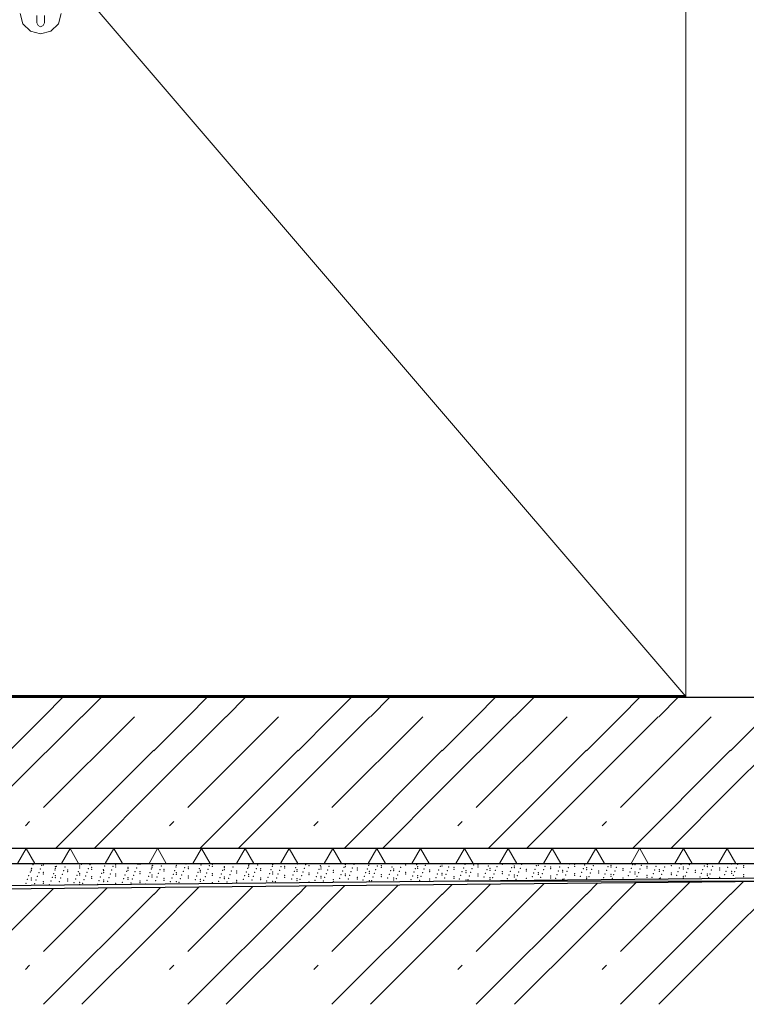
# Model space of a CAD drawing. Header units: millimetres. Extents: x 1798021 to 1815325, y -2500 to 6534.
# Tile 27 of 98: x 1809950 to 1810907, y 95 to 1392. Entities that reach past the tile are written whole.
import ezdxf

# ---------------------------------------------------------------- set-up
doc = ezdxf.new("R2010")
doc.units = ezdxf.units.MM
doc.header["$MEASUREMENT"] = 0
doc.linetypes.add('Wipeout_Contour', pattern=[1000, 0, -1000])
for name, color, linetype in [('2 - KÓTA NS.2D', 7, 'Continuous'), ('2 - ČÁRA HLAVNÍ.2D', 7, 'Continuous'), ('3 - ZÁKLADOVÉ DESKY.3D', 7, 'Continuous'), ('4 - PODLAHY.3D', 7, 'Continuous'), ('4 - ZDIVO - STĚNY NOSNÉ.3D', 7, 'Continuous'), ('Konstrukce – Dělicí čáry vrstev', 7, 'Continuous'), ('Nové_4 - ZDIVO - STĚNY NENOSNÉ.3D', 7, 'Continuous'), ('Nové_Otvory – Dveře', 7, 'Continuous'), ('Nové_Výplně - Povrchové', 7, 'Continuous'), ('Výplně - Povrchové', 7, 'Continuous'), ('Výplně – Řezové', 7, 'Continuous')]:
    doc.layers.add(name, color=color, linetype=linetype)
doc.styles.add('GENEROVANÝ_STYL_1', font='Arial.ttf')
doc.linetypes.add('ČÁRA HYDROIZOLACE', pattern='A,0,[2,A ŘEZ A-A´1.Shx,S=3.968254,R=0,X=0,Y=0.0125],-500,0', length=500)
doc.dimstyles.new('GENEROVANÝ_STYL__1', dxfattribs={"dimtxt": 100, "dimasz": 85.5, "dimexe": 0.18, "dimexo": 450, "dimgap": 0, "dimtad": 1, "dimdec": 0, "dimzin": 0, "dimdsep": 46, "dimtxsty": 'GENEROVANÝ_STYL_1', "dimblk": 'ARROWHEAD_6', "dimblk1": 'ARROWHEAD_6', "dimblk2": 'ARROWHEAD_6', "dimcen": 0.09, "dimclrd": 256, "dimclre": 256, "dimclrt": 256, "dimazin": 0, "dimtfac": 1, "dimtdec": 4, "dimtmove": 0, "dimatfit": 3, "dimfxl": 1, "dimtolj": 1, "dimtzin": 0, "dimarcsym": 0})

# ---------------------------------------------------------------- blocks, each defined once
blk = doc.blocks.new('*X8', base_point=(1118812.4, 0))
at = {"layer": 'Výplně – Řezové', "color": 7, "linetype": 'Continuous', "lineweight": 0}
for p, q in [((1809981.3, 473.5), (1810007.8, 500)), ((1810031.9, 473.5), (1810058.4, 500)), ((1810171.3, 473.5), (1810197.8, 500)), ((1810221.9, 473.5), (1810248.4, 500)), ((1810361.3, 473.5), (1810387.8, 500)), ((1810411.9, 473.5), (1810438.4, 500)), ((1810551.3, 473.5), (1810577.8, 500)), ((1810601.9, 473.5), (1810628.4, 500)), ((1810741.3, 473.5), (1810767.8, 500)), ((1810791.9, 473.5), (1810818.4, 500)), ((1809936.6, 428.8), (1809981.3, 473.5)), ((1809936.6, 378.8), (1810031.3, 473.5)), ((1809981.3, 353.8), (1810101, 473.5)), ((1810126.6, 428.8), (1810171.3, 473.5)), ((1810126.6, 378.8), (1810221.3, 473.5)), ((1810171.3, 353.8), (1810291, 473.5)), ((1810316.6, 428.8), (1810361.3, 473.5)), ((1810316.6, 378.8), (1810411.3, 473.5)), ((1810361.3, 353.8), (1810481, 473.5)), ((1810506.6, 428.8), (1810551.3, 473.5)), ((1810506.6, 378.8), (1810601.3, 473.5)), ((1810551.3, 353.8), (1810671, 473.5)), ((1810696.6, 428.8), (1810741.3, 473.5)), ((1810696.6, 378.8), (1810791.3, 473.5)), ((1810741.3, 353.8), (1810861, 473.5)), ((1810886.6, 428.8), (1810931.3, 473.5)), ((1810886.6, 378.8), (1810981.3, 473.5)), ((1809997.2, 300), (1810126.6, 429.4)), ((1810187.2, 300), (1810316.6, 429.4)), ((1810377.2, 300), (1810506.6, 429.4)), ((1810567.2, 300), (1810696.6, 429.4)), ((1810757.2, 300), (1810886.6, 429.4)), ((1810047.8, 300), (1810126.6, 378.8)), ((1810237.8, 300), (1810316.6, 378.8)), ((1810427.8, 300), (1810506.6, 378.8)), ((1810617.8, 300), (1810696.6, 378.8)), ((1810807.8, 300), (1810886.6, 378.8)), ((1809957.3, 329.9), (1809963, 335.5)), ((1810147.3, 329.9), (1810153, 335.5)), ((1810337.3, 329.9), (1810343, 335.5)), ((1810527.3, 329.9), (1810533, 335.5)), ((1810717.3, 329.9), (1810723, 335.5))]:
    blk.add_line(p, q, dxfattribs=at)
blk = doc.blocks.new('Řez_4', base_point=(1118812.4, 0))
at = {"layer": 'Výplně – Řezové', "linetype": 'Continuous', "lineweight": 0, "true_color": 0x000000}
h = blk.add_hatch(dxfattribs=at)
h.set_pattern_fill('IZOLACE_TEPELNÁ_TUHÁ', color=18, style=0, pattern_type=2)
h.set_pattern_definition([(60, (1118812.397, 0), (-43.3012702, 25), []), (120, (1118812.397, 0), (43.3012702, 25), [])])
h.paths.add_polyline_path([(1800896.5, 300), (1800896.5, 280.3), (1812756.5, 280.3), (1812756.5, 300)])
at = {"layer": '3 - ZÁKLADOVÉ DESKY.3D', "color": 7, "linetype": 'Continuous', "lineweight": 60}
blk.add_line((1812756.5, 500), (1800896.5, 500), dxfattribs=at)
at = {"layer": '3 - ZÁKLADOVÉ DESKY.3D', "color": 7, "linetype": 'Continuous', "lineweight": 0}
blk.add_line((1812756.5, 280.3), (1800896.5, 280.3), dxfattribs=at)
at = {"layer": 'Konstrukce – Dělicí čáry vrstev', "color": 7, "linetype": 'Continuous', "lineweight": 30}
blk.add_line((1812756.5, 300), (1800896.5, 300), dxfattribs=at)
at = {"layer": '3 - ZÁKLADOVÉ DESKY.3D', "lineweight": 0}
blk.add_blockref('*X8', (1118812.4, 0), dxfattribs=at)
blk = doc.blocks.new('Řez_20', base_point=(1118812.4, 0))
at = {"color": 254, "linetype": 'Wipeout_Contour', "lineweight": 0, "ltscale": 412533108.0059386}
blk.add_wipeout([(1800920.2, 500), (1804497.5, 500), (1804497.5, 2600), (1805397.5, 2600), (1805397.5, 500), (1806676.5, 500), (1806676.5, 502.5), (1806976.5, 502.5), (1806976.5, 500), (1809927.5, 500), (1809927.5, 2600), (1810827.5, 2600), (1810827.5, 500), (1812755.5, 500), (1812755.5, 2087.6), (1811335.9, 5601.2), (1810067.7, 5400.4), (1810067.7, 5390.2), (1810003.5, 5390.2), (1809953, 5382.2), (1809956.1, 5382.2), (1809956.1, 5304.8), (1809959.7, 5298.2), (1809963, 5291.1), (1809965.8, 5283.8), (1809968.1, 5276.4), (1809970, 5268.8), (1809971.2, 5261.3), (1809972, 5253.7), (1809972.2, 5246.1), (1809971.9, 5238.7), (1809971, 5231.4), (1809969.6, 5224.3), (1809967.7, 5217.4), (1809965.2, 5210.8), (1809962.3, 5204.5), (1809958.9, 5198.5), (1809955, 5192.9), (1809950.7, 5187.8), (1809946, 5183.1), (1809940.9, 5178.9), (1809935.5, 5175.2), (1809929.7, 5172), (1809923.9, 5168.9), (1809923.7, 5168.8), (1809922.5, 5168.1), (1809834.1, 5120.8), (1809834.1, 5120.7), (1809833.9, 5120.6), (1809832.9, 5120.1), (1809826.9, 5117.5), (1809820.6, 5115.4), (1809814.1, 5114), (1809807.5, 5113.1), (1809800.7, 5112.8), (1809793.9, 5113.1), (1809787, 5114), (1809780.2, 5115.4), (1809773.3, 5117.5), (1809766.6, 5120.1), (1809760, 5123.3), (1809753.6, 5127), (1809747.4, 5131.2), (1809741.4, 5135.9), (1809735.7, 5141.1), (1809730.3, 5146.6), (1809725.3, 5152.6), (1809720.7, 5158.9), (1809716.5, 5165.5), (1809712.7, 5172.4), (1809709.4, 5179.5), (1809706.6, 5186.8), (1809704.3, 5194.2), (1809702.5, 5201.8), (1809701.2, 5209.4), (1809700.4, 5216.9), (1809700.2, 5224.5), (1809700.6, 5231.9), (1809701.4, 5239.2), (1809702.8, 5246.3), (1809704.8, 5253.2), (1809707.2, 5259.8), (1809710.1, 5266.1), (1809713.5, 5272.1), (1809717.4, 5277.7), (1809721.7, 5282.8), (1809726.4, 5287.5), (1809731.5, 5291.7), (1809736.9, 5295.4), (1809742.7, 5298.6), (1809743.7, 5299.1), (1809743.7, 5299.1), (1809743.9, 5299.2), (1809774.4, 5315.6), (1809774.4, 5353.9), (1809533.3, 5315.7), (1809533.3, 5305.9), (1809535.7, 5302.8), (1809540.2, 5296.5), (1809544.5, 5289.9), (1809548.4, 5283.2), (1809552, 5276.5), (1809555.2, 5269.7), (1809558, 5262.9), (1809560.4, 5256.1), (1809562.4, 5249.5), (1809563.9, 5242.9), (1809565, 5236.6), (1809565.6, 5230.4), (1809565.8, 5224.4), (1809565.5, 5218.8), (1809564.7, 5213.4), (1809563.5, 5208.5), (1809561.8, 5203.8), (1809559.7, 5199.6), (1809557.2, 5195.9), (1809554.3, 5192.5), (1809550.9, 5189.7), (1809543, 5183.7), (1809542, 5183.1), (1809541, 5182.2), (1809419.6, 5090.7), (1809419.4, 5090.6), (1809419.2, 5090.4), (1809417.9, 5089.4), (1809414.2, 5087.1), (1809410.2, 5085.2), (1809405.8, 5083.9), (1809401.2, 5083.1), (1809396.2, 5082.8), (1809391.1, 5083.1), (1809385.7, 5083.9), (1809380.2, 5085.2), (1809374.5, 5087.1), (1809368.7, 5089.4), (1809362.9, 5092.3), (1809357, 5095.6), (1809351.1, 5099.4), (1809345.3, 5103.6), (1809339.6, 5108.2), (1809333.9, 5113.2), (1809328.4, 5118.5), (1809323.1, 5124.2), (1809318, 5130.1), (1809313.2, 5136.3), (1809308.6, 5142.7), (1809304.4, 5149.2), (1809300.4, 5155.9), (1809296.9, 5162.6), (1809293.7, 5169.4), (1809290.8, 5176.2), (1809288.5, 5183), (1809286.5, 5189.7), (1809285, 5196.2), (1809283.9, 5202.6), (1809283.3, 5208.8), (1809283.1, 5214.7), (1809283.4, 5220.3), (1809284.2, 5225.7), (1809285.4, 5230.7), (1809287.1, 5235.3), (1809289.2, 5239.5), (1809291.7, 5243.3), (1809294.6, 5246.6), (1809297.9, 5249.5), (1809299.3, 5250.5), (1809299.4, 5250.6), (1809299.6, 5250.7), (1809346.7, 5286.2), (1809231.4, 5267.9), (1809234, 5262.9), (1809237.3, 5256.1), (1809240.4, 5249.5), (1809243.3, 5242.9), (1809245.8, 5236.6), (1809248, 5230.4), (1809249.9, 5224.4), (1809251.5, 5218.8), (1809252.7, 5213.4), (1809253.6, 5208.5), (1809254.1, 5203.8), (1809254.3, 5199.6), (1809254.1, 5195.9), (1809253.6, 5192.5), (1809252.7, 5189.7), (1809251.5, 5187.3), (1809249.9, 5185.5), (1809248, 5184.2), (1809238.2, 5178.2), (1809237.6, 5178), (1809235.8, 5176.7), (1809086.8, 5085.2), (1809086.7, 5085.1), (1809086.4, 5084.9), (1809084.8, 5083.9), (1809082.6, 5083.1), (1809080, 5082.8), (1809077.2, 5083.1), (1809074.1, 5083.9), (1809070.7, 5085.2), (1809067.2, 5087.1), (1809063.4, 5089.4), (1809059.4, 5092.3), (1809055.2, 5095.6), (1809051, 5099.4), (1809046.6, 5103.6), (1809042.1, 5108.2), (1809037.5, 5113.2), (1809033, 5118.5), (1809028.4, 5124.2), (1809023.9, 5130.1), (1809019.4, 5136.3), (1809015, 5142.7), (1809010.8, 5149.2), (1809006.6, 5155.9), (1809002.6, 5162.6), (1808998.8, 5169.4), (1808995.3, 5176.2), (1808991.9, 5183), (1808988.8, 5189.7), (1808986, 5196.2), (1808983.5, 5202.6), (1808981.2, 5208.8), (1808979.3, 5214.7), (1808977.8, 5220.3), (1808976.5, 5225.7), (1808976.2, 5227.5), (1803604.6, 4376.7)], dxfattribs=at).dxf.layer = 'Nové_Výplně - Povrchové'
blk = doc.blocks.new('Řez_22', base_point=(1118812.4, 0))
at = {"layer": 'Nové_Otvory – Dveře', "color": 181, "linetype": 'Continuous', "lineweight": 0, "true_color": 0x9e3eff}
blk.add_line((1810827.5, 2600), (1810827.5, 500), dxfattribs=at)
at = {"color": 254, "linetype": 'Wipeout_Contour', "lineweight": 0, "ltscale": 7239972.481244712}
blk.add_wipeout([(1809982.5, 1400), (1809982.5, 1397.1), (1810000.8, 1386.5), (1810004.4, 1400)], dxfattribs=at).dxf.layer = 'Nové_Výplně - Povrchové'
at = {"color": 254, "linetype": 'Wipeout_Contour', "lineweight": 0, "ltscale": 7239959.379839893}
blk.add_wipeout([(1809982.5, 1397.1), (1809982.5, 1391.3), (1809990.9, 1376.7), (1810000.8, 1386.5)], dxfattribs=at).dxf.layer = 'Nové_Výplně - Povrchové'
at = {"color": 254, "linetype": 'Wipeout_Contour', "lineweight": 0, "ltscale": 10859896.09757381}
blk.add_wipeout([(1809977.5, 1373.1), (1809990.9, 1376.7), (1809982.5, 1391.3), (1809982.5, 1387.5), (1809981, 1384), (1809977.5, 1382.5)], dxfattribs=at).dxf.layer = 'Nové_Výplně - Povrchové'
at = {"color": 254, "linetype": 'Wipeout_Contour', "lineweight": 0, "ltscale": 7240012.694210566}
blk.add_wipeout([(1810000.9, 1386.5), (1810004.5, 1400), (1810004.4, 1400), (1810000.8, 1386.5)], dxfattribs=at).dxf.layer = 'Nové_Výplně - Povrchové'
at = {"color": 254, "linetype": 'Wipeout_Contour', "lineweight": 0, "ltscale": 10859840.13924111}
blk.add_wipeout([(1809964, 1376.7), (1809977.5, 1373.1), (1809977.5, 1382.5), (1809974, 1384), (1809972.5, 1387.5), (1809972.5, 1391.3)], dxfattribs=at).dxf.layer = 'Nové_Výplně - Povrchové'
at = {"color": 254, "linetype": 'Wipeout_Contour', "lineweight": 0, "ltscale": 7239985.708482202}
blk.add_wipeout([(1809991, 1376.6), (1810000.9, 1386.5), (1810000.8, 1386.5), (1809990.9, 1376.7)], dxfattribs=at).dxf.layer = 'Nové_Výplně - Povrchové'
at = {"layer": 'Nové_Otvory – Dveře', "color": 181, "linetype": 'Continuous', "lineweight": 0, "true_color": 0x9e3eff}
blk.add_line((1810000.9, 1386.5), (1810004.5, 1400), dxfattribs=at)
at = {"color": 254, "linetype": 'Wipeout_Contour', "lineweight": 0, "ltscale": 7239939.009200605}
blk.add_wipeout([(1809977.5, 1373), (1809991, 1376.6), (1809990.9, 1376.7), (1809977.5, 1373.1)], dxfattribs=at).dxf.layer = 'Nové_Výplně - Povrchové'
at = {"color": 254, "linetype": 'Wipeout_Contour', "lineweight": 0, "ltscale": 7239864.811395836}
blk.add_wipeout([(1809972.5, 1391.3), (1809972.5, 1397.1), (1809954.2, 1386.5), (1809964, 1376.7)], dxfattribs=at).dxf.layer = 'Nové_Výplně - Povrchové'
at = {"color": 254, "linetype": 'Wipeout_Contour', "lineweight": 0, "ltscale": 7239885.101808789}
blk.add_wipeout([(1809964, 1376.6), (1809977.5, 1373), (1809977.5, 1373.1), (1809964, 1376.7)], dxfattribs=at).dxf.layer = 'Nové_Výplně - Povrchové'
at = {"color": 254, "linetype": 'Wipeout_Contour', "lineweight": 0, "ltscale": 7239838.443616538}
blk.add_wipeout([(1809954.1, 1386.5), (1809964, 1376.6), (1809964, 1376.7), (1809954.2, 1386.5)], dxfattribs=at).dxf.layer = 'Nové_Výplně - Povrchové'
at = {"color": 254, "linetype": 'Wipeout_Contour', "lineweight": 0, "ltscale": 7239851.759989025}
blk.add_wipeout([(1809972.5, 1397.1), (1809972.5, 1400), (1809950.6, 1400), (1809954.2, 1386.5)], dxfattribs=at).dxf.layer = 'Nové_Výplně - Povrchové'
at = {"color": 254, "linetype": 'Wipeout_Contour', "lineweight": 0, "ltscale": 25339701.78704299}
blk.add_wipeout([(1809972.1, 1415.1), (1809970, 1409.7), (1809972.5, 1404.4), (1809972.5, 1387.5), (1809974, 1384), (1809977.5, 1382.5), (1809981, 1384), (1809982.5, 1387.5), (1809982.5, 1391.3), (1809982.5, 1397.1), (1809982.5, 1404.4), (1809985, 1409.7), (1809982.9, 1415.1), (1809977.5, 1417.4)], dxfattribs=at).dxf.layer = 'Nové_Výplně - Povrchové'
at = {"color": 254, "linetype": 'Wipeout_Contour', "lineweight": 0, "ltscale": 7239811.529497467}
blk.add_wipeout([(1809950.5, 1400), (1809954.1, 1386.5), (1809954.2, 1386.5), (1809950.6, 1400)], dxfattribs=at).dxf.layer = 'Nové_Výplně - Povrchové'
at = {"layer": 'Nové_Otvory – Dveře', "color": 5, "linetype": 'Continuous', "lineweight": 0, "true_color": 0x1c1cff}
blk.add_line((1810827.5, 500), (1809990.5, 1476.5), dxfattribs=at)
at = {"layer": 'Nové_Otvory – Dveře', "color": 181, "linetype": 'Continuous', "lineweight": 0, "true_color": 0x9e3eff}
for p, q in [((1809950.5, 1400), (1809954.1, 1386.5)), ((1809972.5, 1397.1), (1809972.5, 1391.3)), ((1809972.5, 1391.3), (1809972.5, 1387.5)), ((1809982.5, 1397.1), (1809982.5, 1391.3)), ((1809982.5, 1391.3), (1809982.5, 1387.5)), ((1809954.1, 1386.5), (1809964, 1376.6)), ((1809964, 1376.6), (1809977.5, 1373)), ((1809972.5, 1387.5), (1809974, 1384)), ((1809974, 1384), (1809977.5, 1382.5)), ((1809977.5, 1382.5), (1809981, 1384)), ((1809977.5, 1373), (1809991, 1376.6)), ((1809981, 1384), (1809982.5, 1387.5)), ((1809991, 1376.6), (1810000.9, 1386.5))]:
    blk.add_line(p, q, dxfattribs=at)
blk = doc.blocks.new('Řez_40', base_point=(1118812.4, 0))
at = {"color": 254, "linetype": 'Wipeout_Contour', "lineweight": 0, "ltscale": 7239266.043565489}
blk.add_wipeout([(1812756.5, 280.3), (1806876.5, 280.3), (1806876.5, 279.8), (1812756.5, 279.8)], dxfattribs=at).dxf.layer = 'Výplně - Povrchové'
blk = doc.blocks.new('*X61', base_point=(1118812.4, 0))
at = {"layer": 'Výplně – Řezové', "color": 7, "linetype": 'Continuous', "lineweight": 0}
for p, q in [((1809936.6, 189.4), (1809994.1, 247)), ((1809981.3, 164.4), (1810064.5, 247.7)), ((1810126.6, 189.4), (1810186, 248.9)), ((1810126.6, 239.4), (1810135.5, 248.4)), ((1810171.3, 164.4), (1810256.4, 249.6)), ((1810316.6, 189.4), (1810378, 250.8)), ((1810316.6, 239.4), (1810327.5, 250.3)), ((1810361.3, 164.4), (1810448.4, 251.5)), ((1810506.6, 189.4), (1810569.9, 252.7)), ((1810506.6, 239.4), (1810519.4, 252.2)), ((1810551.3, 164.4), (1810640.3, 253.4)), ((1810696.6, 189.4), (1810761.8, 254.6)), ((1810696.6, 239.4), (1810711.3, 254.1)), ((1810741.3, 164.4), (1810832.2, 255.3)), ((1810886.6, 189.4), (1810953.7, 256.5)), ((1810886.6, 239.4), (1810903.2, 256)), ((1809981.3, 94.7), (1810126.6, 240)), ((1810171.3, 94.7), (1810316.6, 240)), ((1810361.3, 94.7), (1810506.6, 240)), ((1810551.3, 94.7), (1810696.6, 240)), ((1810741.3, 94.7), (1810886.6, 240)), ((1810031.9, 94.7), (1810126.6, 189.4)), ((1810221.9, 94.7), (1810316.6, 189.4)), ((1810411.9, 94.7), (1810506.6, 189.4)), ((1810601.9, 94.7), (1810696.6, 189.4)), ((1810791.9, 94.7), (1810886.6, 189.4)), ((1809957.3, 140.5), (1809963, 146.1)), ((1810147.3, 140.5), (1810153, 146.1)), ((1810337.3, 140.5), (1810343, 146.1)), ((1810527.3, 140.5), (1810533, 146.1)), ((1810717.3, 140.5), (1810723, 146.1))]:
    blk.add_line(p, q, dxfattribs=at)
blk = doc.blocks.new('Řez_41', base_point=(1118812.4, 0))
at = {"layer": 'Konstrukce – Dělicí čáry vrstev', "color": 7, "linetype": 'Continuous', "lineweight": 30}
blk.add_line((1812756.5, 274.5), (1809176.4, 238.8), dxfattribs=at)
at = {"layer": '3 - ZÁKLADOVÉ DESKY.3D', "lineweight": 0}
blk.add_blockref('*X61', (1118812.4, 0), dxfattribs=at)
blk = doc.blocks.new('*X67', base_point=(1118812.4, 0))
at = {"layer": 'Výplně – Řezové', "color": 7, "linetype": 'Continuous', "lineweight": 0}
for p, q in [((1810512.7, 257.1), (1810812.4, 257.1)), ((1810812.4, 257.1), (1811014.4, 257.1))]:
    blk.add_line(p, q, dxfattribs=at)
blk = doc.blocks.new('Řez_44', base_point=(1118812.4, 0))
at = {"layer": '4 - PODLAHY.3D', "color": 181, "linetype": 'Continuous', "lineweight": 15, "true_color": 0x9e3eff}
blk.add_line((1812756.5, 279.5), (1809176.3, 243.8), dxfattribs=at)
at = {"layer": '4 - PODLAHY.3D', "lineweight": 0}
blk.add_blockref('*X67', (1118812.4, 0), dxfattribs=at)
blk = doc.blocks.new('Řez_47', base_point=(1118812.4, 0))
at = {"color": 254, "linetype": 'Wipeout_Contour', "lineweight": 0, "ltscale": 7243865.644490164}
blk.add_wipeout([(1809176.3, 243.8), (1812756.5, 279.5), (1812756.5, 279.8), (1809176.3, 243.9)], dxfattribs=at).dxf.layer = 'Výplně - Povrchové'
at = {"color": 254, "linetype": 'Wipeout_Contour', "lineweight": 0, "ltscale": 7235686.464103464}
blk.add_wipeout([(1806876.5, 279.8), (1806876.5, 243.9), (1809176.3, 243.9), (1812756.5, 279.8)], dxfattribs=at).dxf.layer = 'Výplně - Povrchové'
at = {"layer": '4 - PODLAHY.3D', "color": 181, "linetype": 'Continuous', "lineweight": 30, "true_color": 0x9e3eff}
for p, q in [((1812756.5, 279.8), (1806876.5, 279.8)), ((1809176.3, 243.9), (1812756.5, 279.8))]:
    blk.add_line(p, q, dxfattribs=at)
at = {"layer": '4 - PODLAHY.3D', "color": 7, "linetype": 'Continuous', "lineweight": 0}
for p in [(1809965.1, 273), (1809965.7, 273.8), (1809967.5, 278.7), (1809977, 273), (1809978.8, 277.9), (1809981, 278.2), (1809997, 276.2), (1809997, 273.8), (1809998.3, 276.5), (1810009.6, 275.7), (1810028.8, 279.5), (1810028.8, 277), (1810029.1, 274.4), (1810031, 279.3), (1810040.4, 273.6), (1810042.3, 278.5), (1810044.7, 275), (1810044.7, 272.6), (1810061.7, 277.1), (1810073, 276.3), (1810076.5, 278.2), (1810076.5, 275.8), (1810092.4, 273.8), (1810092.5, 275), (1810103.8, 274.2), (1810105.7, 279.1), (1810108.3, 279.1), (1810123.3, 272.8), (1810124.2, 277), (1810124.2, 274.6), (1810125.2, 277.7), (1810136.5, 276.9), (1810140.1, 272.6), (1810156, 275.6), (1810156.1, 277.8), (1810167.2, 274.8), (1810169.1, 279.6), (1810172, 275.8), (1810172, 273.4), (1810186.7, 273.4), (1810188.6, 278.3), (1810198, 272.6), (1810199.9, 277.5), (1810203.8, 279.1), (1810203.8, 276.6), (1810219.4, 276.1), (1810219.7, 274.6), (1810230.7, 275.4), (1810250.2, 274), (1810251.5, 277.8), (1810251.5, 275.4), (1810252, 278.9), (1810261.5, 273.2), (1810263.3, 278.1), (1810267.4, 273.4), (1810282.8, 276.7), (1810283.3, 278.6), (1810294.1, 275.9), (1810299.2, 276.6), (1810299.2, 274.2), (1810313.6, 274.6), (1810315.5, 279.5), (1810324.9, 273.8), (1810326.8, 278.7), (1810331.1, 277.4), (1810344.4, 272.4), (1810346.2, 277.3), (1810347, 275.4), (1810347, 273), (1810357.5, 276.5), (1810377, 275.2), (1810378.8, 278.6), (1810378.8, 276.2), (1810388.3, 274.4), (1810390.2, 279.3), (1810394.7, 274.2), (1810407.8, 273), (1810409.7, 277.9), (1810410.6, 279.5), (1810421, 277.1), (1810426.5, 277.4), (1810426.5, 275), (1810440.5, 275.8), (1810442.4, 273), (1810451.7, 275), (1810458.3, 278.2), (1810471.2, 273.6), (1810473.1, 278.5), (1810474.3, 276.2), (1810474.3, 273.8), (1810482.5, 272.8), (1810484.4, 277.7), (1810503.9, 276.3), (1810506.1, 279.5), (1810506.1, 277), (1810515.2, 275.6), (1810522, 275), (1810522, 272.6), (1810534.7, 274.2), (1810536.5, 279.1), (1810546, 273.4), (1810547.8, 278.3), (1810553.8, 278.2), (1810553.8, 275.8), (1810567.3, 276.9), (1810569.7, 273.8), (1810578.6, 276.1), (1810585.6, 279.1), (1810598.1, 274.8), (1810600, 279.6), (1810601.5, 277), (1810601.5, 274.6), (1810609.4, 274), (1810611.2, 278.9), (1810617.4, 272.6), (1810628.9, 272.6), (1810630.7, 277.5), (1810633.4, 277.8), (1810642, 276.7), (1810649.3, 275.8), (1810649.3, 273.4), (1810661.5, 275.4), (1810672.8, 274.6), (1810674.7, 279.4), (1810681.1, 279.1), (1810681.1, 276.6), (1810692.3, 273.2), (1810694.2, 278.1), (1810697, 274.6), (1810703.6, 272.4), (1810705.5, 277.3), (1810725, 276), (1810728.8, 277.8), (1810728.8, 275.4), (1810736.2, 275.2), (1810744.7, 273.4), (1810755.7, 273.8), (1810757.6, 278.7), (1810760.6, 278.6), (1810767, 273), (1810768.9, 277.9), (1810776.5, 276.6), (1810776.5, 274.2), (1810788.4, 276.5), (1810799.7, 275.8), (1810808.4, 277.4), (1810819.2, 274.4), (1810821, 279.3), (1810824.3, 275.4), (1810824.3, 273), (1810830.5, 273.6), (1810832.3, 278.5), (1810851.8, 277.1), (1810856.1, 278.6), (1810856.1, 276.2), (1810863.1, 276.3), (1810872, 274.2), (1810882.6, 275), (1810887.9, 279.5), (1810893.9, 274.2), (1810895.7, 279.1), (1810903.8, 277.4), (1810903.8, 275), (1809961.9, 264.1), (1809963.8, 268.9), (1809965.1, 270.6), (1809965.1, 260.9), (1809973.2, 263.3), (1809975.1, 268.2), (1809981, 268.6), (1809981, 266.2), (1809992.7, 261.9), (1809994.6, 266.8), (1809996.5, 271.7), (1809997, 264.2), (1809997, 261.7), (1810004, 261.2), (1810005.9, 266), (1810007.7, 270.9), (1810012.9, 271.8), (1810012.9, 269.4), (1810012.9, 259.7), (1810023.5, 259.8), (1810025.4, 264.7), (1810027.2, 269.5), (1810028.8, 267.4), (1810028.8, 265), (1810036.7, 263.9), (1810038.5, 268.7), (1810044.7, 262.9), (1810044.7, 260.5), (1810056.1, 262.5), (1810058, 267.4), (1810059.9, 272.3), (1810060.6, 270.6), (1810060.6, 268.2), (1810067.4, 261.7), (1810069.3, 266.6), (1810071.2, 271.5), (1810076.5, 266.2), (1810076.5, 263.8), (1810086.9, 260.4), (1810088.8, 265.2), (1810090.7, 270.1), (1810092.4, 271.4), (1810092.4, 261.7), (1810098.2, 259.6), (1810100.1, 264.5), (1810101.9, 269.3), (1810108.3, 269.4), (1810108.3, 267), (1810119.6, 263.1), (1810121.4, 268), (1810124.2, 265), (1810124.2, 262.5), (1810130.9, 262.3), (1810132.7, 267.2), (1810134.6, 272.1), (1810140.1, 270.2), (1810140.1, 260.5), (1810150.4, 261), (1810152.2, 265.8), (1810154.1, 270.7), (1810156.1, 268.2), (1810156.1, 265.8), (1810161.6, 260.2), (1810163.5, 265), (1810165.4, 269.9), (1810172, 263.8), (1810172, 261.3), (1810183, 263.7), (1810184.9, 268.6), (1810187.9, 271.4), (1810187.9, 269), (1810194.3, 262.9), (1810196.2, 267.8), (1810203.8, 267), (1810203.8, 264.6), (1810213.8, 261.6), (1810215.7, 266.4), (1810217.5, 271.3), (1810219.7, 272.2), (1810219.7, 262.5), (1810219.7, 260.1), (1810225.1, 260.8), (1810226.9, 265.6), (1810228.8, 270.5), (1810235.6, 270.2), (1810235.6, 267.8), (1810244.6, 259.4), (1810246.4, 264.3), (1810248.3, 269.1), (1810251.5, 265.8), (1810251.5, 263.4), (1810257.7, 263.5), (1810259.6, 268.4), (1810267.4, 271), (1810267.4, 261.3), (1810277.2, 262.1), (1810279.1, 267), (1810281, 271.9), (1810283.3, 269), (1810283.3, 266.6), (1810288.5, 261.3), (1810290.4, 266.2), (1810292.2, 271.1), (1810299.2, 264.6), (1810299.2, 262.1), (1810308, 260), (1810309.9, 264.9), (1810311.7, 269.7), (1810315.2, 272.2), (1810315.2, 269.8), (1810315.2, 260.1), (1810321.2, 264.1), (1810323, 268.9), (1810331.1, 267.8), (1810331.1, 265.4), (1810340.6, 262.7), (1810342.5, 267.6), (1810347, 263.4), (1810347, 260.9), (1810351.9, 261.9), (1810353.8, 266.8), (1810355.7, 271.7), (1810362.9, 271), (1810362.9, 268.6), (1810371.4, 260.6), (1810373.3, 265.4), (1810375.2, 270.3), (1810378.8, 266.6), (1810378.8, 264.2), (1810382.7, 259.8), (1810384.6, 264.7), (1810386.4, 269.5), (1810394.7, 271.8), (1810394.7, 262.1), (1810394.7, 259.7), (1810404.1, 263.3), (1810405.9, 268.2), (1810410.6, 269.8), (1810410.6, 267.4), (1810415.4, 262.5), (1810417.2, 267.4), (1810419.1, 272.2), (1810426.5, 265.4), (1810426.5, 262.9), (1810434.9, 261.2), (1810436.7, 266), (1810438.6, 270.9), (1810442.4, 270.6), (1810442.4, 260.9), (1810446.1, 260.4), (1810448, 265.2), (1810449.9, 270.1), (1810458.3, 268.6), (1810458.3, 266.2), (1810467.5, 263.9), (1810469.4, 268.8), (1810474.3, 264.2), (1810474.3, 261.7), (1810478.8, 263.1), (1810480.7, 268), (1810490.2, 271.8), (1810490.2, 269.4), (1810490.2, 259.7), (1810498.3, 261.7), (1810500.2, 266.6), (1810502, 271.5), (1810506.1, 267.4), (1810506.1, 265), (1810509.6, 261), (1810511.4, 265.8), (1810513.3, 270.7), (1810522, 262.9), (1810522, 260.5), (1810529.1, 259.6), (1810530.9, 264.5), (1810532.8, 269.3), (1810537.9, 270.6), (1810537.9, 268.2), (1810542.2, 263.7), (1810544.1, 268.6), (1810553.8, 266.2), (1810553.8, 263.8), (1810561.7, 262.3), (1810563.6, 267.2), (1810565.4, 272.1), (1810569.7, 271.4), (1810569.7, 261.7), (1810573, 261.5), (1810574.9, 266.4), (1810576.7, 271.3), (1810585.6, 269.4), (1810585.6, 267), (1810592.5, 260.2), (1810594.4, 265.1), (1810596.2, 269.9), (1810601.5, 265), (1810601.5, 262.5), (1810603.8, 259.4), (1810605.7, 264.3), (1810607.5, 269.1), (1810617.4, 270.2), (1810617.4, 260.5), (1810625.1, 262.9), (1810627, 267.8), (1810633.4, 268.2), (1810633.4, 265.8), (1810636.4, 262.1), (1810638.3, 267), (1810640.2, 271.9), (1810649.3, 263.8), (1810649.3, 261.3), (1810655.9, 260.8), (1810657.8, 265.6), (1810659.7, 270.5), (1810665.2, 271.4), (1810665.2, 269), (1810667.2, 260), (1810669.1, 264.9), (1810670.9, 269.7), (1810681.1, 267), (1810681.1, 264.6), (1810688.6, 263.5), (1810690.4, 268.4), (1810697, 272.2), (1810697, 262.5), (1810697, 260.1), (1810699.9, 262.7), (1810701.7, 267.6), (1810712.9, 270.2), (1810712.9, 267.8), (1810719.4, 261.4), (1810721.2, 266.2), (1810723.1, 271.1), (1810728.8, 265.8), (1810728.8, 263.4), (1810730.6, 260.6), (1810732.5, 265.4), (1810734.4, 270.3), (1810744.7, 271), (1810744.7, 261.3), (1810752, 264.1), (1810753.9, 268.9), (1810760.6, 269), (1810760.6, 266.6), (1810763.3, 263.3), (1810765.2, 268.2), (1810776.5, 264.6), (1810776.5, 262.1), (1810782.8, 261.9), (1810784.7, 266.8), (1810786.5, 271.7), (1810792.5, 272.2), (1810792.5, 269.8), (1810792.5, 260.1), (1810794.1, 261.2), (1810795.9, 266), (1810797.8, 270.9), (1810808.4, 267.8), (1810808.4, 265.4), (1810815.4, 264.7), (1810817.3, 269.5), (1810824.3, 263.4), (1810824.3, 260.9), (1810826.7, 263.9), (1810828.6, 268.7), (1810840.2, 271), (1810840.2, 268.6), (1810846.2, 262.5), (1810848.1, 267.4), (1810849.9, 272.3), (1810856.1, 266.6), (1810856.1, 264.2), (1810857.5, 261.7), (1810859.4, 266.6), (1810861.2, 271.5), (1810872, 271.8), (1810872, 262.1), (1810878.9, 265.3), (1810880.7, 270.1), (1810887.9, 269.8), (1810887.9, 267.4), (1810890.2, 264.5), (1810892, 269.3), (1810903.8, 265.4), (1810903.8, 262.9), (1809958.2, 254.3), (1809960.1, 259.2), (1809965.1, 258.5), (1809969.5, 253.6), (1809971.4, 258.4), (1809981, 256.5), (1809981, 254.1), (1809989, 252.2), (1809990.9, 257.1), (1810002.1, 256.3), (1810012.9, 257.3), (1810021.6, 254.9), (1810028.8, 255.3), (1810028.8, 252.9), (1810032.9, 254.1), (1810034.8, 259), (1810052.4, 252.8), (1810054.3, 257.7), (1810060.6, 258.5), (1810060.6, 256.1), (1810065.6, 256.9), (1810076.5, 254.1), (1810085.1, 255.5), (1810092.4, 259.3), (1810096.4, 254.7), (1810108.3, 257.3), (1810108.3, 254.9), (1810115.8, 253.4), (1810117.7, 258.2), (1810129, 257.5), (1810140.1, 258.1), (1810148.5, 256.1), (1810156.1, 256.1), (1810159.8, 255.3), (1810181.1, 258.8), (1810187.9, 259.3), (1810187.9, 256.9), (1810192.4, 258), (1810203.8, 254.9), (1810211.9, 256.7), (1810223.2, 255.9), (1810235.6, 258.1), (1810235.6, 255.7), (1810255.9, 258.6), (1810267.4, 258.9), (1810275.4, 257.3), (1810283.3, 256.9), (1810286.6, 256.5), (1810315.2, 257.7), (1810319.3, 259.2), (1810331.1, 255.7), (1810338.8, 257.9), (1810350.1, 257.1), (1810362.9, 258.9), (1810362.9, 256.5), (1810402.2, 258.4), (1810410.6, 257.7), (1810413.5, 257.7), (1810442.4, 258.5), (1810465.6, 259), (1810476.9, 258.2), (1810490.2, 257.3), (1810537.9, 258.5), (1810540.4, 258.8), (1810569.7, 259.3), (1810665.2, 259.3)]:
    blk.add_point(p, dxfattribs=at)
blk = doc.blocks.new('*D160', base_point=(1118812.4, 0))
at = {"layer": '2 - KÓTA NS.2D', "color": 96, "linetype": 'Continuous', "lineweight": 15, "true_color": 0x007d00}
for p, q in [((1811607.6, 545), (1811697.6, 455)), ((1811607.6, 325.3), (1811697.6, 235.3))]:
    blk.add_line(p, q, dxfattribs=at)
at = {"layer": '2 - KÓTA NS.2D', "color": 96, "linetype": 'Continuous', "lineweight": 0, "true_color": 0x007d00}
for p, q in [((1811652.6, 280.3), (1811652.6, 500)), ((1812102.6, 280.3), (1811568.2, 280.3)), ((1811652.6, -119.7), (1811652.6, 280.3))]:
    blk.add_line(p, q, dxfattribs=at)
blk = doc.blocks.new('ARROWHEAD_6')
at = {"color": 0, "linetype": 'Continuous', "lineweight": 0}
for p, q in [((-0.5, -0.5), (0.5, 0.5)), ((0, 0), (-1, 0))]:
    blk.add_line(p, q, dxfattribs=at)
blk = doc.blocks.new('*D161', base_point=(1118812.4, 0))
at = {"layer": '2 - KÓTA NS.2D', "color": 96, "linetype": 'Continuous', "lineweight": 0, "true_color": 0x007d00}
for p, q in [((1811652.6, 2000), (1811652.6, 2067.5)), ((1812102.6, 2000), (1811568.2, 2000)), ((1811652.6, 500), (1811652.6, 2000)), ((1811736.9, 500), (1811202.6, 500)), ((1811652.6, 280.3), (1811652.6, 500))]:
    blk.add_line(p, q, dxfattribs=at)
at = {"layer": '2 - KÓTA NS.2D', "color": 96, "linetype": 'Continuous', "lineweight": 15, "true_color": 0x007d00}
for p, q in [((1811697.6, 1955), (1811607.6, 2045)), ((1811607.6, 545), (1811697.6, 455))]:
    blk.add_line(p, q, dxfattribs=at)
at = {"layer": '2 - KÓTA NS.2D', "color": 96, "lineweight": 0, "true_color": 0x007d00, "char_height": 100, "attachment_point": 7, "rotation": 90, "style": 'GENEROVANÝ_STYL_1'}
for s, insert in [('\\A1;{\\pql;\\fArial|b0|i0|c0|p0;\\W1.000000;1\xa0500}', (1811632.6, 1192.8)), ('\\A1;{\\pql;\\fArial|b0|i0|c0|p0;\\W1.000000;220}', (1811632.6, 545))]:
    blk.add_mtext(s, dxfattribs=dict(at, insert=insert))

msp = doc.modelspace()

# ---------------------------------------------------------------- block references
at = {"layer": '3 - ZÁKLADOVÉ DESKY.3D', "lineweight": 0}
msp.add_blockref('Řez_4', (1118812.4, 0), dxfattribs=at)

# ---------------------------------------------------------------- next in the draw order: block references
at = {"layer": '4 - ZDIVO - STĚNY NOSNÉ.3D', "lineweight": 0}
msp.add_blockref('Řez_40', (1118812.4, 0), dxfattribs=at)
at = {"layer": 'Nové_4 - ZDIVO - STĚNY NENOSNÉ.3D', "lineweight": 0}
msp.add_blockref('Řez_20', (1118812.4, 0), dxfattribs=at)

# ---------------------------------------------------------------- next in the draw order: block references
at = {"layer": '3 - ZÁKLADOVÉ DESKY.3D', "lineweight": 0}
msp.add_blockref('Řez_41', (1118812.4, 0), dxfattribs=at)
at = {"layer": 'Nové_Otvory – Dveře', "lineweight": 0}
msp.add_blockref('Řez_22', (1118812.4, 0), dxfattribs=at)

# ---------------------------------------------------------------- next in the draw order: block references
at = {"layer": '4 - PODLAHY.3D', "lineweight": 0}
msp.add_blockref('Řez_44', (1118812.4, 0), dxfattribs=at)

# ---------------------------------------------------------------- next in the draw order: block references
msp.add_blockref('Řez_47', (1118812.4, 0), dxfattribs=at)

# ---------------------------------------------------------------- next in the draw order: linework, layer by layer
at = {"layer": '2 - ČÁRA HLAVNÍ.2D', "color": 181, "linetype": 'ČÁRA HYDROIZOLACE', "lineweight": 15, "true_color": 0x9e3eff}
msp.add_line((1809502, 242.1), (1812756.5, 276), dxfattribs=at)

# ---------------------------------------------------------------- next in the draw order: dimensions: what is measured, and where the dimension line sits
at = {"layer": '2 - KÓTA NS.2D', "color": 96, "linetype": 'Continuous', "lineweight": 0, "true_color": 0x007d00}
for base, p1, p2, picture, middle in [((1811652.6, 2000), (1806826.5, 500), (1812756.5, 2000), '*D161', (1811582.6, 1369.4)), ((1811652.6, 500), (1812756.5, 280.3), (1806826.5, 500), '*D160', (1811582.6, 662.7))]:
    dim = msp.add_linear_dim(base=base, p1=p1, p2=p2, angle=90, dimstyle='GENEROVANÝ_STYL__1', dxfattribs=at)
    dim.commit()
    dim.dimension.update_dxf_attribs({"geometry": picture, "text_midpoint": middle, "dimtype": 160, "text_rotation": 90})

doc.saveas('drawing.dxf')
